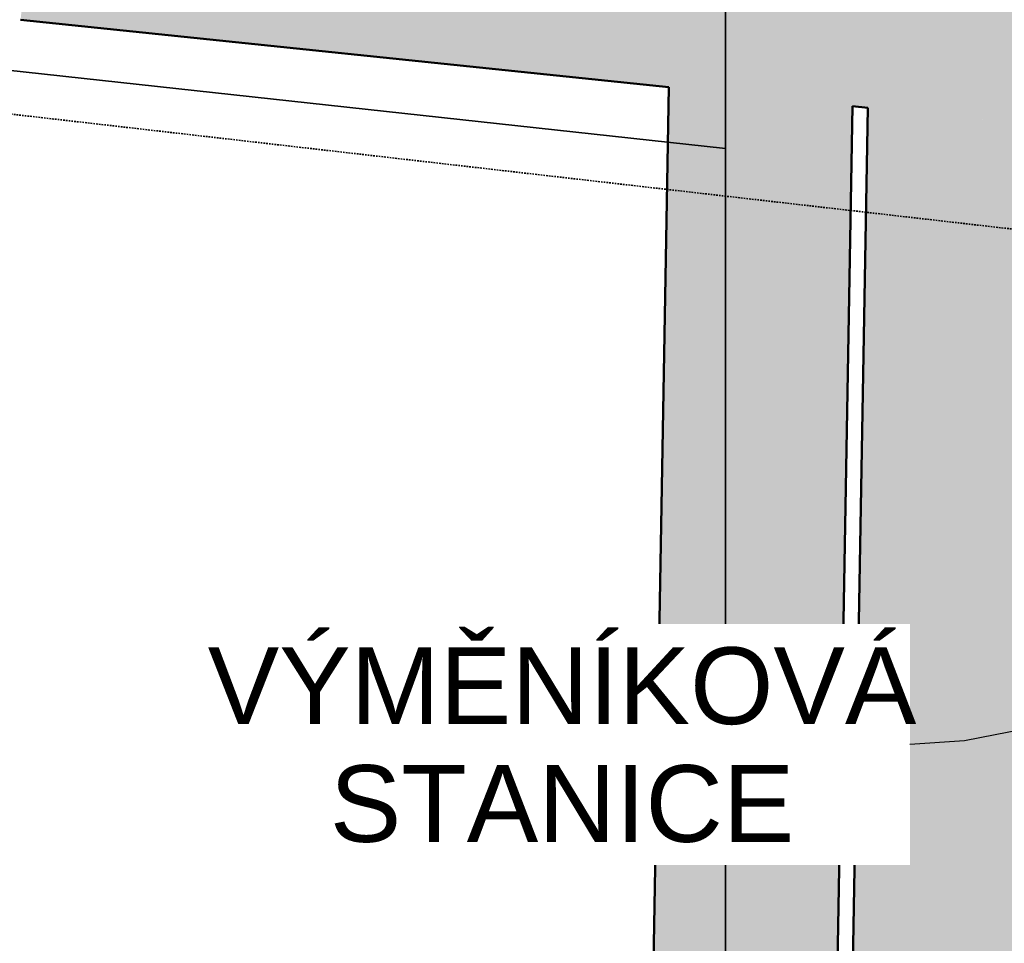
# Model space of a CAD drawing. Header units: millimetres. Extents: x -28761 to 4793, y -4271 to 20239.
# Tile 128 of 256: x -17219 to -15615, y 7806 to 9311. Entities that reach past the tile are written whole.
import ezdxf

# ---------------------------------------------------------------- set-up
doc = ezdxf.new("R2010")
doc.units = ezdxf.units.MM
doc.header["$MEASUREMENT"] = 0
for name, pattern in [('Telekomunikacni vodic', [9.25, 3, -0.75, 3, -0.75, 0.125, -0.75, 0.125, -0.75]), ('Wipeout_Contour', [1000, 0, -1000]), ('Čárkovaná M', [4.5, 2.5, -2])]:
    doc.linetypes.add(name, pattern=pattern)
for name, color, linetype in [('5._POHLED ZÁPADNÍ_1_Anotace - SP', 7, 'Continuous'), ('5._POHLED ZÁPADNÍ_1_Konstrukce - nosné', 7, 'Continuous'), ('5._POHLED ZÁPADNÍ_1_Nové_Anotace - SP', 7, 'Continuous'), ('5._POHLED ZÁPADNÍ_1_TZB - elektroinstalace', 7, 'Continuous'), ('5._POHLED ZÁPADNÍ_1_TZB - voda', 7, 'Continuous'), ('5._POHLED ZÁPADNÍ_1_Výplně – Řezové', 7, 'Continuous')]:
    doc.layers.add(name, color=color, linetype=linetype)
doc.styles.add('GENEROVANÝ_STYL_1', font='txt')

msp = doc.modelspace()

# ---------------------------------------------------------------- hatches: boundary and pattern name
at = {"layer": '5._POHLED ZÁPADNÍ_1_Výplně – Řezové', "linetype": 'Continuous', "lineweight": 13}
for points in [[(-17216.5, 9320.8), (-17217.5, 9310.9), (-15507.7, 9132.9), (-15468.9, 9505.9), (-17129, 9678.7), (-17154.9, 9430), (-17204.6, 9435.2)], [(-15830.6, 9543.8), (-15510.4, 8982.2), (-15501.1, 9513.6)], [(-16161.6, 9201), (-16234.9, 5014), (-15934.9, 5008.8), (-15862.1, 9169.8)], [(-15510.4, 8982.2), (-15507.7, 9132.9), (-15837.2, 9167.2), (-15839.9, 9012.4)], [(-15909.2, 5045.7), (-15579.3, 5039.9), (-15510.4, 8982.2), (-15839.9, 9012.4)]]:
    msp.add_hatch(color=254, dxfattribs=at).paths.add_polyline_path(points)

# ---------------------------------------------------------------- linework, layer by layer
at = {"layer": '5._POHLED ZÁPADNÍ_1_Konstrukce - nosné', "color": 7, "linetype": 'Continuous', "lineweight": 50, "flags": 128}
for points in [[(-17217.5, 9310.9), (-16161.6, 9201)], [(-16161.6, 9201), (-16234.9, 5014)], [(-15934.9, 5008.8), (-15862.1, 9169.8)], [(-15862.1, 9169.8), (-15837.2, 9167.2)], [(-15837.2, 9167.2), (-15839.9, 9012.4)], [(-15839.9, 9012.4), (-15909.2, 5045.7)]]:
    msp.add_lwpolyline(points, dxfattribs=at)
at = {"layer": '5._POHLED ZÁPADNÍ_1_TZB - elektroinstalace', "color": 92, "linetype": 'Telekomunikacni vodic', "lineweight": 35, "true_color": 0x00d700, "flags": 128}
msp.add_lwpolyline([(-15496.7, 1100.8), (-15568.9, 1100.8), (-15568.9, 5100.8), (-16068.9, 5100.8), (-16068.9, 9600.8), (-20293.9, 10035.8), (-20193.9, 18475.8), (-20818.9, 18475.8), (-20818.9, 18975.8), (-24116.7, 19246.5)], dxfattribs=at)
msp.add_lwpolyline([(-15496.7, 1100.8), (-15568.9, 1100.8), (-15568.9, 5100.8), (-16068.9, 5100.8), (-16068.9, 9600.8), (-20293.9, 10035.8), (-20193.9, 18475.8), (-20818.9, 18475.8), (-20818.9, 18975.8), (-24116.7, 19246.5)], dxfattribs=at)
at = {"layer": '5._POHLED ZÁPADNÍ_1_TZB - elektroinstalace', "color": 92, "linetype": 'Continuous', "lineweight": 35, "true_color": 0x00d700, "flags": 128}
for points in [[(-13193.9, 1600.8), (-13193.9, 975.8), (-15568.9, 975.8), (-15568.9, 5100.8), (-16068.9, 5100.8), (-16068.9, 9600.8), (-15748.2, 14412.4)], [(-13193.9, 1600.8), (-13193.9, 975.8), (-15568.9, 975.8), (-15568.9, 5100.8), (-16068.9, 5100.8), (-16068.9, 9600.8), (-15748.2, 14412.4)], [(-19693.9, 10213.3), (-19693.9, 9975.8), (-16068.9, 9600.8), (-16068.9, 9100.8), (-16068.9, 5100.8), (-15568.9, 5100.8), (-15568.9, 975.8), (-13193.9, 975.8), (-13193.9, 1600.8)], [(-19693.9, 10213.3), (-19693.9, 9975.8), (-16068.9, 9600.8), (-16068.9, 9100.8), (-16068.9, 5100.8), (-15568.9, 5100.8), (-15568.9, 975.8), (-13193.9, 975.8), (-13193.9, 1600.8)], [(-13193.9, 1600.8), (-13193.9, 975.8), (-15568.9, 975.8), (-15568.9, 5100.8), (-16068.9, 5100.8), (-16068.9, 9600.8), (-13193.9, 9350.8)], [(-13193.9, 1600.8), (-13193.9, 975.8), (-15568.9, 975.8), (-15568.9, 5100.8), (-16068.9, 5100.8), (-16068.9, 9600.8), (-13193.9, 9350.8)], [(-16228.3, 5100.8), (-16068.9, 5100.8), (-16068.9, 9100.8), (-18353.3, 9350.8)]]:
    msp.add_lwpolyline(points, dxfattribs=at)
at = {"layer": '5._POHLED ZÁPADNÍ_1_TZB - voda', "color": 142, "linetype": 'Čárkovaná M', "lineweight": 35, "true_color": 0x0080c0}
msp.add_line((-19955.7, 9469.6), (-10502.6, 8384.5), dxfattribs=at)

# ---------------------------------------------------------------- next in the draw order: wipeouts: each hides what was drawn before it
at = {"color": 254, "linetype": 'Wipeout_Contour', "lineweight": 0, "ltscale": 72997.582939}
msp.add_wipeout([(-16902.3, 7933.7), (-15768.6, 7933.7), (-15768.6, 8326.5), (-16902.3, 8326.5)], dxfattribs=at).dxf.layer = '5._POHLED ZÁPADNÍ_1_Nové_Anotace - SP'

# ---------------------------------------------------------------- next in the draw order: linework, layer by layer
at = {"layer": '5._POHLED ZÁPADNÍ_1_Nové_Anotace - SP', "color": 1, "linetype": 'Continuous', "lineweight": 25, "flags": 128}
msp.add_lwpolyline([(-14625.1, 8618.5), (-15037, 8387.8), (-15203.2, 8303.2), (-15347.3, 8237.1), (-15472.6, 8188.1), (-15582.4, 8155), (-15679.9, 8136.1), (-15768.6, 8130.1)], dxfattribs=at)

# ---------------------------------------------------------------- next in the draw order: texts
at = {"layer": '5._POHLED ZÁPADNÍ_1_Anotace - SP', "color": 1, "linetype": 'Continuous', "lineweight": 25, "insert": (-16335.4, 8129.1), "char_height": 125, "attachment_point": 5, "line_spacing_factor": 0.920728, "style": 'GENEROVANÝ_STYL_1'}
msp.add_mtext('\\A1;{\\pqc;\\fArial|b0|i0|c238|p38;VÝMĚNÍKOVÁ\\P\\pqc;\\fArial|b0|i0|c238|p38;STANICE}', dxfattribs=at)

doc.saveas('drawing.dxf')
